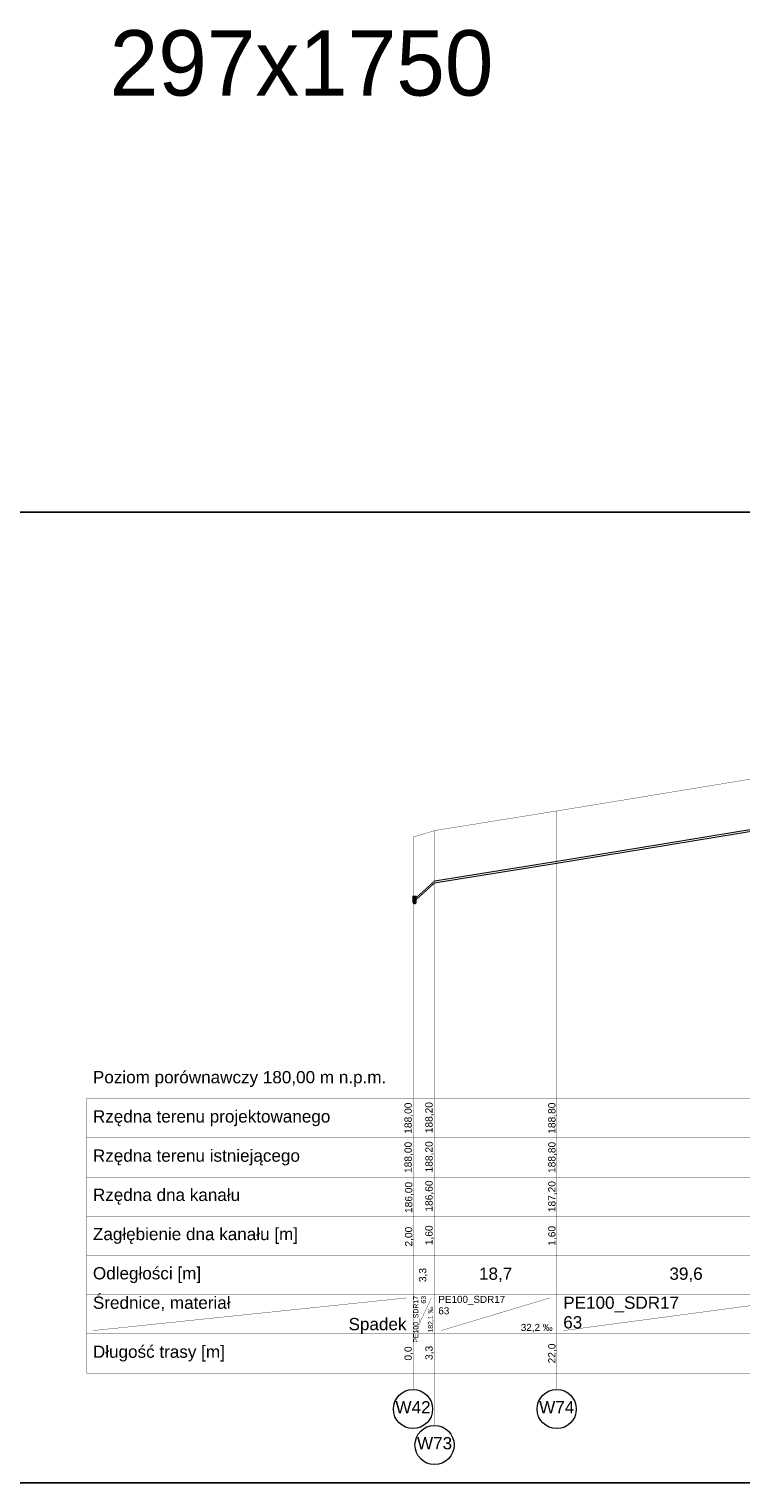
# Model space of a CAD drawing. Header units: inches. Extents: x -156 to 1086, y -12 to 33.
# Tile 14 of 30: x 331 to 353, y -12 to 33. Entities that reach past the tile are written whole.
import ezdxf
from ezdxf.lldxf.tags import DXFTag

# ---------------------------------------------------------------- set-up
doc = ezdxf.new("R2010")
doc.units = ezdxf.units.IN
doc.header["$MEASUREMENT"] = 0
for name, color, linetype, true_color in [('IS_Sieci_na_profilu', 7, 'SOLID', 0x000000), ('IS_Tabelka_profilu', 7, 'SOLID', 0x000000), ('IS_Tabelka_profilu_-_opisy', 7, 'SOLID', 0x000000), ('IS_Teren_proj', 7, 'SOLID', 0x000000)]:
    doc.layers.add(name, color=color, linetype=linetype, true_color=true_color)
tags = doc.linetypes.add('DOT', pattern=[5, 0, -5]).pattern_tags.tags
tags[6:7] = [DXFTag(74, 4), DXFTag(75, 0), DXFTag(340, '0'), DXFTag(46, 0.0), DXFTag(50, 0.0), DXFTag(44, 0.0), DXFTag(45, 0.0)]
tags[4:5] = [DXFTag(74, 4), DXFTag(75, 0), DXFTag(340, '0'), DXFTag(46, 0.0), DXFTag(50, 0.0), DXFTag(44, 0.0), DXFTag(45, 0.0)]
tags = doc.linetypes.add('SOLID', pattern=[10, 10, 0]).pattern_tags.tags
tags[6:7] = [DXFTag(74, 4), DXFTag(75, 0), DXFTag(340, '0'), DXFTag(46, 0.0), DXFTag(50, 0.0), DXFTag(44, 0.0), DXFTag(45, 0.0)]
tags[4:5] = [DXFTag(74, 4), DXFTag(75, 0), DXFTag(340, '0'), DXFTag(46, 0.0), DXFTag(50, 0.0), DXFTag(44, 0.0), DXFTag(45, 0.0)]

msp = doc.modelspace()

# ---------------------------------------------------------------- linework, layer by layer
for p, q in [((251.897, 17.94), (426.897, 17.94)), ((251.897, -11.76), (426.897, -11.76))]:
    msp.add_line(p, q)
at = {"layer": 'IS_Sieci_na_profilu', "ltscale": 0.01, "const_width": 0.03}
for points in [[(347.477, 7.257), (355.397, 8.557)], [(347.477, 7.198), (355.397, 8.498)], [(343.737, 6.657), (347.477, 7.257)], [(343.737, 6.598), (347.477, 7.198)], [(343.077, 6.057), (343.737, 6.657)], [(343.077, 5.998), (343.737, 6.598)]]:
    msp.add_lwpolyline(points, dxfattribs=at)
at = {"layer": 'IS_Sieci_na_profilu', "linetype": 'DOT', "lineweight": 60, "ltscale": 0.01}
msp.add_ellipse((343.127, 6.1), major_axis=(0, 0.1), ratio=0.004576, dxfattribs=at)
at = {"layer": 'IS_Tabelka_profilu', "ltscale": 0.01, "const_width": 0.01}
for points in [[(347.477, 8.8), (347.477, 0)], [(347.477, 0), (347.477, 8.8)], [(343.737, 8.2), (343.737, 0)], [(343.737, 0), (343.737, 8.2)], [(343.077, 8), (343.077, 0)], [(343.077, 0), (343.077, 8)], [(343.077, 0), (343.077, 1.2)], [(343.737, 0), (343.737, 1.2)], [(347.477, 0), (347.477, 1.2)], [(343.077, -8.4), (333.077, -8.4), (333.077, 0), (343.077, 0)], [(343.077, -8.4), (333.077, -8.4), (333.077, 0), (343.077, 0), (343.077, -8.4)], [(343.737, -6), (343.077, -6), (343.077, 0), (343.737, 0), (343.737, -6)], [(347.477, -6), (343.737, -6), (343.737, 0), (347.477, 0), (347.477, -6)], [(355.397, -6), (347.477, -6), (347.477, 0), (355.397, 0), (355.397, -6)], [(333.077, -1.2), (343.077, -1.2)], [(343.077, -1.2), (343.737, -1.2)], [(343.737, -1.2), (347.477, -1.2)], [(347.477, -1.2), (355.397, -1.2)], [(333.077, -2.4), (343.077, -2.4)], [(343.077, -2.4), (343.737, -2.4)], [(343.737, -2.4), (347.477, -2.4)], [(347.477, -2.4), (355.397, -2.4)], [(333.077, -3.6), (343.077, -3.6)], [(343.077, -3.6), (343.737, -3.6)], [(343.737, -3.6), (347.477, -3.6)], [(347.477, -3.6), (355.397, -3.6)], [(333.077, -4.8), (343.077, -4.8)], [(343.077, -4.8), (343.737, -4.8)], [(343.737, -4.8), (347.477, -4.8)], [(347.477, -4.8), (355.397, -4.8)], [(333.077, -6), (343.077, -6)], [(343.077, -6), (343.737, -6)], [(343.737, -7.2), (343.737, -6)], [(343.737, -6), (347.477, -6)], [(347.477, -7.2), (347.477, -6)], [(347.477, -6), (355.397, -6)], [(333.077, -7.2), (343.077, -7.2)], [(343.737, -8.4), (343.077, -8.4), (343.077, -7.2), (343.737, -7.2), (343.737, -8.4)], [(343.077, -7.2), (343.737, -7.2)], [(347.477, -8.4), (343.737, -8.4), (343.737, -7.2), (347.477, -7.2), (347.477, -8.4)], [(343.737, -7.2), (347.477, -7.2)], [(355.397, -8.4), (347.477, -8.4), (347.477, -7.2), (355.397, -7.2), (355.397, -8.4)], [(347.477, -7.2), (355.397, -7.2)], [(343.077, -8.4), (343.737, -8.4)], [(343.737, -8.4), (347.477, -8.4)], [(347.477, -8.4), (355.397, -8.4)]]:
    msp.add_lwpolyline(points, dxfattribs=at)
at = {"layer": 'IS_Tabelka_profilu_-_opisy', "ltscale": 0.01, "const_width": 0.01}
for points in [[(333.277, -7.1), (342.877, -6.1)], [(343.177, -7.1), (343.636, -6.1)], [(343.937, -7.1), (347.268, -6.1)], [(347.677, -7.1), (355.187, -6.1)], [(343.077, -8.9), (343.077, -8.4)], [(343.737, -10), (343.737, -8.4)], [(347.477, -8.9), (347.477, -8.4)]]:
    msp.add_lwpolyline(points, dxfattribs=at)
at = {"layer": 'IS_Tabelka_profilu_-_opisy', "lineweight": 9, "ltscale": 0.01}
for centre in [(343.077, -9.5), (347.477, -9.5), (343.737, -10.6)]:
    msp.add_ellipse(centre, major_axis=(0.6, 0), ratio=1, dxfattribs=at)
at = {"layer": 'IS_Teren_proj', "ltscale": 0.01, "const_width": 0.01}
for points in [[(347.477, 8.8), (355.397, 10.1)], [(343.737, 8.2), (347.477, 8.8)], [(343.077, 8), (343.737, 8.2)]]:
    msp.add_lwpolyline(points, dxfattribs=at)

# ---------------------------------------------------------------- texts
at = {"insert": (333.79, 32.689), "char_height": 2, "attachment_point": 1}
msp.add_mtext_dynamic_manual_height_columns('297x1750', width=17.92561, gutter_width=1, heights=[0], dxfattribs=at)
at = {"layer": 'IS_Tabelka_profilu_-_opisy', "ltscale": 0.01}
for s, insert, char_height, attachment_point in [('\\fArial|b0|i0;Poziom porównawczy 180,00 m n.p.m.', (333.277, 0.842), 0.3744, 1), ('\\fArial|b0|i0;Rzędna terenu projektowanego', (333.277, -0.358), 0.3744, 1), ('\\fArial|b0|i0;Rzędna terenu istniejącego', (333.277, -1.558), 0.3744, 1), ('\\fArial|b0|i0;Rzędna dna kanału', (333.277, -2.758), 0.3744, 1), ('\\fArial|b0|i0;Zagłębienie dna kanału [m]', (333.277, -3.958), 0.3744, 1), ('\\fArial|b0|i0;Odległości [m]', (333.277, -5.158), 0.3744, 1), ('\\fArial|b0|i0;18,7', (345.607, -5.614), 0.3744, 8), ('\\fArial|b0|i0;39,6', (351.437, -5.614), 0.3744, 8), ('\\fArial|b0|i0;Średnice, materiał', (333.277, -6.058), 0.3744, 1), ('\\fArial|b0|i0;PE100_SDR17', (343.853, -6.036), 0.216, 1), ('\\fArial|b0|i0;PE100_SDR17', (347.677, -6.058), 0.3744, 1), ('{\\fArial|b0|i0|c238|p34;63}', (343.853, -6.386), 0.216, 1), ('{\\fArial|b0|i0|c238|p34;63}', (347.677, -6.658), 0.3744, 1), ('\\fArial|b0|i0;Spadek', (342.877, -7.2), 0.3744, 9), ('\\fArial|b0|i0;32,2 ‰', (347.351, -7.15), 0.216, 9), ('\\fArial|b0|i0;Długość trasy [m]', (333.277, -7.558), 0.3744, 1), ('\\fArial|b0|i0;W42', (343.077, -9.258), 0.3744, 2), ('\\fArial|b0|i0;W74', (347.477, -9.258), 0.3744, 2), ('\\fArial|b0|i0;W73', (343.737, -10.358), 0.3744, 2)]:
    msp.add_mtext(s, dxfattribs=dict(at, insert=insert, char_height=char_height, attachment_point=attachment_point))
at = {"layer": 'IS_Tabelka_profilu_-_opisy', "ltscale": 0.01, "rotation": 90}
for s, insert, char_height, attachment_point in [('\\fArial|b0|i0;188,00', (343.081, -0.6), 0.2232, 8), ('\\fArial|b0|i0;188,20', (343.719, -0.583), 0.2232, 8), ('\\fArial|b0|i0;188,80', (347.481, -0.6), 0.2232, 8), ('\\fArial|b0|i0;188,20', (343.719, -1.783), 0.2232, 8), ('\\fArial|b0|i0;188,00', (343.081, -1.8), 0.2232, 8), ('\\fArial|b0|i0;188,80', (347.481, -1.8), 0.2232, 8), ('\\fArial|b0|i0;186,00', (343.096, -3.025), 0.2232, 8), ('\\fArial|b0|i0;186,60', (343.719, -2.983), 0.2232, 8), ('\\fArial|b0|i0;187,20', (347.481, -3), 0.2232, 8), ('\\fArial|b0|i0;2,00', (343.096, -4.225), 0.2232, 8), ('\\fArial|b0|i0;1,60', (343.719, -4.183), 0.2232, 8), ('\\fArial|b0|i0;1,60', (347.481, -4.2), 0.2232, 8), ('\\fArial|b0|i0;3,3', (343.524, -5.4), 0.2232, 8), ('\\fArial|b0|i0;PE100_SDR17', (343.089, -6.038), 0.1512, 3), ('{\\fArial|b0|i0|c238|p34;63}', (343.322, -6.038), 0.1512, 3), ('\\fArial|b0|i0;182,1 ‰', (343.719, -7.162), 0.1512, 7), ('\\fArial|b0|i0;22,0', (347.481, -7.8), 0.2232, 8), ('\\fArial|b0|i0;0,0', (343.081, -7.8), 0.2232, 8), ('\\fArial|b0|i0;3,3', (343.719, -7.783), 0.2232, 8)]:
    msp.add_mtext(s, dxfattribs=dict(at, insert=insert, char_height=char_height, attachment_point=attachment_point))

doc.saveas('drawing.dxf')
